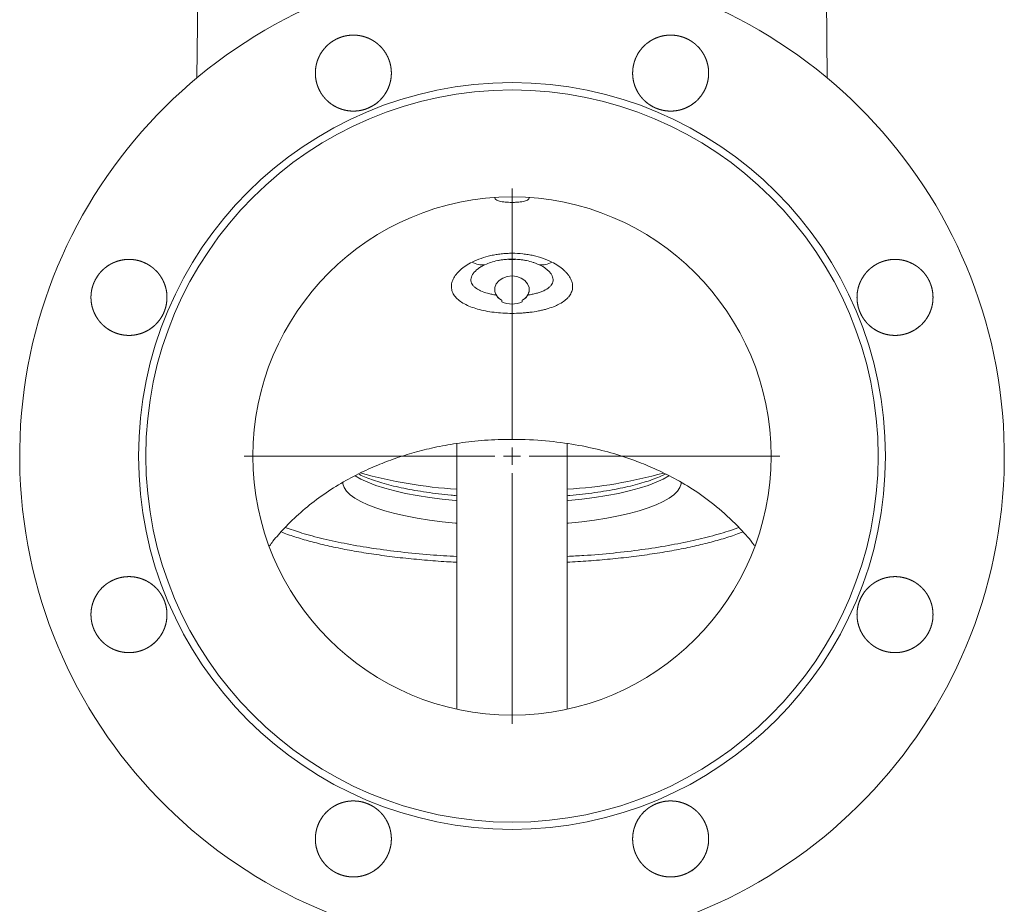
# Model space of a CAD drawing. Header units: millimetres. Extents: x 68 to 359, y -273 to 657.
# Tile 10 of 13: x 71 to 356, y 146 to 403. Entities that reach past the tile are written whole.
import ezdxf

# ---------------------------------------------------------------- set-up
doc = ezdxf.new("R2010")
doc.units = ezdxf.units.MM

# ---------------------------------------------------------------- blocks, each defined once
blk = doc.blocks.new('SW_CENTERMARKSYMBOL_0')
at = {"color": 0, "linetype": 'Continuous', "lineweight": 0}
for p, q in [((0, 5), (0, 77.5)), ((-5, 0), (-77.5, 0)), ((0, 0), (-2.5, 0)), ((0, 0), (0, 2.5)), ((0, 0), (0, -2.5)), ((0, 0), (2.5, 0)), ((5, 0), (77.5, 0)), ((0, -5), (0, -77.5))]:
    blk.add_line(p, q, dxfattribs=at)

msp = doc.modelspace()

# ---------------------------------------------------------------- linework, layer by layer
at = {"color": 7, "linetype": 'Continuous', "lineweight": 15}
for p, q in [((122.5, 425.19), (122.15, 385.77)), ((304.53, 385.77), (304.18, 425.19)), ((212.4, 333.2), (214.28, 333.2)), ((197.34, 279.92), (197.34, 203)), ((229.34, 203), (229.34, 279.87))]:
    msp.add_line(p, q, dxfattribs=at)
at = {"color": 7, "linetype": 'Continuous', "lineweight": 15, "flags": 128}
for points in [[(217.91, 322.87), (218.29, 323.94), (218.28, 325.06), (217.87, 326.13), (217.1, 327.06), (216.03, 327.79), (214.74, 328.25), (213.34, 328.4), (211.94, 328.25), (210.65, 327.79), (209.58, 327.06), (208.8, 326.13), (208.4, 325.06), (208.38, 323.94), (208.77, 322.87)], [(197.34, 256.79), (197.01, 256.82), (193.16, 257.22), (189.44, 257.71), (185.9, 258.27), (182.56, 258.91), (179.43, 259.62), (176.56, 260.4), (173.94, 261.24), (171.61, 262.13), (169.59, 263.07), (167.87, 264.05), (166.49, 265.06), (165.44, 266.11), (164.74, 267.17), (164.38, 268.24), (164.34, 268.78)], [(262.34, 268.78), (262.29, 268.24), (261.94, 267.17), (261.24, 266.11), (260.19, 265.06), (258.81, 264.05), (257.09, 263.07), (255.06, 262.13), (252.73, 261.24), (250.12, 260.4), (247.24, 259.62), (244.12, 258.91), (240.78, 258.27), (237.24, 257.71), (233.52, 257.22), (229.66, 256.82), (229.34, 256.79)]]:
    msp.add_lwpolyline(points, dxfattribs=at)
at = {"color": 8, "linetype": 'Continuous', "lineweight": 15, "flags": 128}
for points in [[(197.34, 263.32), (197.01, 263.35), (193.16, 263.75), (189.44, 264.24), (185.9, 264.8), (182.56, 265.44), (179.43, 266.15), (176.56, 266.93), (173.94, 267.77), (171.61, 268.66), (169.59, 269.6), (167.91, 270.56)], [(258.78, 270.56), (257.09, 269.6), (255.06, 268.66), (252.73, 267.77), (250.12, 266.93), (247.24, 266.15), (244.12, 265.44), (240.78, 264.8), (237.24, 264.24), (233.52, 263.75), (229.66, 263.35), (229.34, 263.32)]]:
    msp.add_lwpolyline(points, dxfattribs=at)
at = {"color": 7, "linetype": 'Continuous', "lineweight": 15}
for radius in [108.1, 106, 75]:
    msp.add_circle((213.34, 276.27), radius, dxfattribs=at)
for centre, radius, start, end in [((213.34, 276.27), 142.5, 96.7918, 83.2082), ((204.81, 337.58), 5.96, 239.8823, 276.5045), ((213.34, 314.1), 19.13, 87.1833, 92.8167), ((221.87, 337.58), 5.96, 263.4969, 300.1193), ((212.07, 324.71), 3.74, 182.3461, 243.9419), ((214.6, 324.71), 3.74, 296.0581, 357.6539), ((213.34, 326.93), 6.67, 243.9031, 296.0969), ((205.23, 399.13), 132.68, 254.3403, 266.5904), ((221.79, 397.13), 130.67, 273.313, 285.7354)]:
    msp.add_arc(centre, radius, start, end, dxfattribs=at)
for points, knots in [([(175.71, 379.88), (174.68, 378.85), (174.13, 378.4), (173.24, 377.8), (172.93, 377.61), (172.29, 377.27), (171.96, 377.12), (170.96, 376.7), (170.28, 376.49), (169.22, 376.28), (168.86, 376.23), (168.14, 376.16), (167.78, 376.14), (166.7, 376.14), (165.99, 376.21), (164.92, 376.42), (164.57, 376.51), (163.88, 376.72), (163.21, 376.96), (162.56, 377.27), (161.92, 377.6), (161.61, 377.79), (160.71, 378.39), (160.15, 378.85), (159.39, 379.61), (159.15, 379.88), (158.69, 380.44), (158.47, 380.73), (157.87, 381.62), (157.53, 382.25), (157.12, 383.25), (157, 383.6), (156.79, 384.29), (156.7, 384.64), (156.49, 385.69), (156.42, 386.4), (156.42, 387.86), (156.49, 388.57), (156.7, 389.63), (156.78, 389.98), (156.99, 390.67), (157.11, 391.01), (157.53, 392.01), (157.86, 392.64), (158.66, 393.84), (159.13, 394.4), (160.14, 395.42), (160.69, 395.88), (161.59, 396.48), (161.91, 396.67), (162.54, 397.01), (163.19, 397.31), (163.87, 397.56), (164.55, 397.77), (164.91, 397.86), (165.97, 398.07), (166.69, 398.14), (167.76, 398.14), (168.12, 398.12), (168.84, 398.05), (169.2, 398), (170.26, 397.79), (170.95, 397.58), (171.95, 397.17), (172.27, 397.02), (172.91, 396.68), (173.22, 396.49), (174.12, 395.89), (174.67, 395.44), (175.44, 394.67), (175.69, 394.4), (176.14, 393.85), (176.57, 393.27), (176.94, 392.66), (177.28, 392.02), (177.44, 391.69), (177.85, 390.69), (178.06, 390.01), (178.34, 388.6), (178.42, 387.87), (178.42, 386.44), (178.35, 385.72), (178.14, 384.66), (178.05, 384.31), (177.84, 383.62), (177.72, 383.28), (177.31, 382.28), (176.97, 381.65), (176.17, 380.44), (175.71, 379.88), (174.68, 378.85)], [-0.03125, -0.03125, 0, 0, 0.03125, 0.03125, 0.046875, 0.046875, 0.0625, 0.0625, 0.09375, 0.09375, 0.109375, 0.109375, 0.125, 0.125, 0.15625, 0.15625, 0.171875, 0.171875, 0.1875, 0.203125, 0.203125, 0.21875, 0.21875, 0.25, 0.25, 0.265625, 0.265625, 0.28125, 0.28125, 0.3125, 0.3125, 0.328125, 0.328125, 0.34375, 0.34375, 0.375, 0.375, 0.40625, 0.40625, 0.421875, 0.421875, 0.4375, 0.4375, 0.46875, 0.46875, 0.5, 0.5, 0.53125, 0.53125, 0.546875, 0.546875, 0.5625, 0.578125, 0.578125, 0.59375, 0.59375, 0.625, 0.625, 0.640625, 0.640625, 0.65625, 0.65625, 0.6875, 0.6875, 0.703125, 0.703125, 0.71875, 0.71875, 0.75, 0.75, 0.765625, 0.765625, 0.78125, 0.796875, 0.796875, 0.8125, 0.8125, 0.84375, 0.84375, 0.875, 0.875, 0.90625, 0.90625, 0.921875, 0.921875, 0.9375, 0.9375, 0.96875, 0.96875, 1, 1, 1.03125, 1.03125]), ([(267.56, 379.88), (266.53, 378.85), (265.97, 378.4), (265.08, 377.8), (264.77, 377.61), (264.14, 377.27), (263.81, 377.12), (262.81, 376.7), (262.12, 376.49), (261.07, 376.28), (260.71, 376.23), (259.98, 376.16), (259.62, 376.14), (258.55, 376.14), (257.83, 376.21), (256.77, 376.42), (256.42, 376.51), (255.73, 376.72), (255.05, 376.96), (254.4, 377.26), (253.77, 377.6), (253.46, 377.79), (252.55, 378.39), (252, 378.85), (251.24, 379.61), (250.99, 379.87), (250.53, 380.43), (250.32, 380.73), (249.72, 381.62), (249.38, 382.25), (248.96, 383.25), (248.84, 383.6), (248.63, 384.29), (248.54, 384.64), (248.33, 385.69), (248.26, 386.4), (248.26, 387.86), (248.33, 388.57), (248.54, 389.63), (248.63, 389.97), (248.83, 390.67), (248.96, 391.01), (249.37, 392.01), (249.71, 392.64), (250.5, 393.84), (250.97, 394.4), (251.98, 395.42), (252.54, 395.88), (253.44, 396.48), (253.75, 396.67), (254.38, 397.01), (255.03, 397.31), (255.71, 397.56), (256.39, 397.77), (256.75, 397.86), (257.81, 398.07), (258.53, 398.14), (259.6, 398.14), (259.96, 398.12), (260.68, 398.05), (261.04, 398), (262.1, 397.79), (262.79, 397.58), (263.79, 397.17), (264.12, 397.02), (264.75, 396.68), (265.06, 396.49), (265.96, 395.9), (266.51, 395.44), (267.28, 394.67), (267.53, 394.41), (267.98, 393.85), (268.41, 393.27), (268.78, 392.66), (269.12, 392.02), (269.28, 391.69), (269.7, 390.69), (269.9, 390.01), (270.19, 388.6), (270.26, 387.87), (270.26, 386.44), (270.19, 385.72), (269.98, 384.66), (269.9, 384.31), (269.69, 383.62), (269.57, 383.28), (269.16, 382.28), (268.82, 381.65), (268.01, 380.44), (267.56, 379.88), (266.53, 378.85)], [-0.03125, -0.03125, 0, 0, 0.03125, 0.03125, 0.046875, 0.046875, 0.0625, 0.0625, 0.09375, 0.09375, 0.109375, 0.109375, 0.125, 0.125, 0.15625, 0.15625, 0.171875, 0.171875, 0.1875, 0.203125, 0.203125, 0.21875, 0.21875, 0.25, 0.25, 0.265625, 0.265625, 0.28125, 0.28125, 0.3125, 0.3125, 0.328125, 0.328125, 0.34375, 0.34375, 0.375, 0.375, 0.40625, 0.40625, 0.421875, 0.421875, 0.4375, 0.4375, 0.46875, 0.46875, 0.5, 0.5, 0.53125, 0.53125, 0.546875, 0.546875, 0.5625, 0.578125, 0.578125, 0.59375, 0.59375, 0.625, 0.625, 0.640625, 0.640625, 0.65625, 0.65625, 0.6875, 0.6875, 0.703125, 0.703125, 0.71875, 0.71875, 0.75, 0.75, 0.765625, 0.765625, 0.78125, 0.796875, 0.796875, 0.8125, 0.8125, 0.84375, 0.84375, 0.875, 0.875, 0.90625, 0.90625, 0.921875, 0.921875, 0.9375, 0.9375, 0.96875, 0.96875, 1, 1, 1.03125, 1.03125]), ([(208.34, 351.11), (208.34, 350.99), (208.37, 350.89), (208.46, 350.73), (208.5, 350.68), (208.59, 350.59), (208.64, 350.54), (208.82, 350.41), (208.97, 350.33), (209.32, 350.18), (209.53, 350.11), (209.99, 349.99), (210.24, 349.94), (210.78, 349.86), (211.08, 349.82), (211.69, 349.76), (212.01, 349.74), (212.67, 349.71), (213, 349.71), (213.5, 349.71), (213.67, 349.71), (214, 349.72), (214.17, 349.72), (214.66, 349.74), (214.98, 349.76), (215.59, 349.82), (215.89, 349.86), (216.43, 349.94), (216.68, 349.99), (217.15, 350.11), (217.35, 350.18), (217.71, 350.32), (217.86, 350.41), (218.1, 350.58), (218.19, 350.68), (218.31, 350.88), (218.34, 350.99), (218.34, 351.11)], [0, 0, 0, 0, 0.0625, 0.0625, 0.09375, 0.09375, 0.125, 0.125, 0.1875, 0.1875, 0.25, 0.25, 0.3125, 0.3125, 0.375, 0.375, 0.4375, 0.4375, 0.5, 0.5, 0.53125, 0.53125, 0.5625, 0.5625, 0.625, 0.625, 0.6875, 0.6875, 0.75, 0.75, 0.8125, 0.8125, 0.875, 0.875, 0.9375, 0.9375, 1, 1, 1, 1]), ([(201.82, 332.43), (202.62, 332.83), (203.48, 333.19), (205.28, 333.82), (206.23, 334.09), (207.7, 334.42), (208.2, 334.52), (209.22, 334.68), (209.73, 334.75), (210.76, 334.86), (211.27, 334.9), (212.32, 334.96), (212.84, 334.97), (214.42, 334.97), (215.46, 334.91), (216.99, 334.75), (217.5, 334.68), (218.51, 334.51), (219.01, 334.41), (220.49, 334.08), (221.43, 333.81), (223.21, 333.19), (224.06, 332.83), (224.86, 332.43)], [0, 0, 0, 0, 0.125, 0.125, 0.25, 0.25, 0.3125, 0.3125, 0.375, 0.375, 0.4375, 0.4375, 0.5, 0.5, 0.625, 0.625, 0.6875, 0.6875, 0.75, 0.75, 0.875, 0.875, 1, 1, 1, 1]), ([(110.76, 314.93), (109.73, 313.9), (109.18, 313.45), (108.28, 312.85), (107.98, 312.67), (107.34, 312.32), (107.01, 312.17), (106.01, 311.76), (105.32, 311.55), (104.27, 311.34), (103.91, 311.28), (103.19, 311.21), (102.83, 311.2), (101.75, 311.2), (101.04, 311.27), (99.97, 311.48), (99.62, 311.57), (98.93, 311.78), (98.26, 312.02), (97.61, 312.32), (96.97, 312.66), (96.66, 312.85), (95.76, 313.45), (95.2, 313.91), (94.44, 314.67), (94.2, 314.94), (93.74, 315.5), (93.53, 315.79), (92.93, 316.69), (92.59, 317.32), (92.17, 318.32), (92.05, 318.66), (91.84, 319.35), (91.75, 319.7), (91.54, 320.75), (91.47, 321.47), (91.47, 322.92), (91.54, 323.64), (91.75, 324.69), (91.84, 325.04), (92.05, 325.73), (92.17, 326.07), (92.59, 327.07), (92.93, 327.71), (93.72, 328.9), (94.19, 329.47), (95.2, 330.48), (95.76, 330.94), (96.66, 331.54), (96.97, 331.73), (97.61, 332.07), (98.26, 332.37), (98.93, 332.62), (99.62, 332.83), (99.97, 332.91), (101.04, 333.13), (101.75, 333.2), (102.83, 333.2), (103.19, 333.18), (103.91, 333.11), (104.27, 333.06), (105.32, 332.85), (106.01, 332.64), (107.01, 332.23), (107.34, 332.07), (107.97, 331.73), (108.28, 331.54), (109.18, 330.95), (109.73, 330.49), (110.5, 329.72), (110.75, 329.46), (111.2, 328.9), (111.63, 328.32), (112, 327.71), (112.34, 327.07), (112.5, 326.74), (112.91, 325.74), (113.12, 325.06), (113.4, 323.65), (113.47, 322.92), (113.47, 321.48), (113.4, 320.77), (113.19, 319.71), (113.11, 319.35), (112.9, 318.66), (112.78, 318.33), (112.37, 317.33), (112.03, 316.7), (111.22, 315.49), (110.76, 314.93), (109.73, 313.9)], [-0.03125, -0.03125, 0, 0, 0.03125, 0.03125, 0.046875, 0.046875, 0.0625, 0.0625, 0.09375, 0.09375, 0.109375, 0.109375, 0.125, 0.125, 0.15625, 0.15625, 0.171875, 0.171875, 0.1875, 0.203125, 0.203125, 0.21875, 0.21875, 0.25, 0.25, 0.265625, 0.265625, 0.28125, 0.28125, 0.3125, 0.3125, 0.328125, 0.328125, 0.34375, 0.34375, 0.375, 0.375, 0.40625, 0.40625, 0.421875, 0.421875, 0.4375, 0.4375, 0.46875, 0.46875, 0.5, 0.5, 0.53125, 0.53125, 0.546875, 0.546875, 0.5625, 0.578125, 0.578125, 0.59375, 0.59375, 0.625, 0.625, 0.640625, 0.640625, 0.65625, 0.65625, 0.6875, 0.6875, 0.703125, 0.703125, 0.71875, 0.71875, 0.75, 0.75, 0.765625, 0.765625, 0.78125, 0.796875, 0.796875, 0.8125, 0.8125, 0.84375, 0.84375, 0.875, 0.875, 0.90625, 0.90625, 0.921875, 0.921875, 0.9375, 0.9375, 0.96875, 0.96875, 1, 1, 1.03125, 1.03125]), ([(224.86, 332.43), (225.53, 332.09), (226.15, 331.73), (227.29, 330.97), (227.81, 330.57), (228.51, 329.94), (228.73, 329.72), (229.14, 329.29), (229.33, 329.07), (229.85, 328.42), (230.13, 327.97), (230.46, 327.3), (230.55, 327.07), (230.7, 326.62), (230.76, 326.39), (230.89, 325.72), (230.91, 325.28), (230.83, 324.63), (230.79, 324.41), (230.67, 323.99), (230.59, 323.78), (230.32, 323.16), (230.06, 322.77), (229.59, 322.19), (229.41, 322.01), (229.03, 321.64), (228.83, 321.47), (228.17, 320.95), (227.68, 320.63), (226.85, 320.18), (226.56, 320.03), (225.96, 319.76), (225.65, 319.62), (224.68, 319.24), (223.99, 319.02), (222.9, 318.71), (222.52, 318.61), (221.75, 318.43), (221.36, 318.35), (220.17, 318.11), (219.36, 317.99), (218.1, 317.83), (217.67, 317.79), (216.81, 317.71), (216.37, 317.67), (215.07, 317.6), (214.2, 317.57), (212.45, 317.57), (211.58, 317.6), (209.82, 317.7), (208.97, 317.78), (207.3, 317.99), (206.49, 318.12), (204.9, 318.43), (204.13, 318.61), (202.67, 319.02), (201.99, 319.25), (200.71, 319.75), (200.1, 320.03), (199, 320.63), (198.5, 320.95), (197.63, 321.63), (197.26, 321.99), (196.78, 322.56), (196.64, 322.76), (196.38, 323.16), (196.27, 323.36), (195.99, 323.97), (195.88, 324.39), (195.77, 325.26), (195.79, 325.71), (195.95, 326.6), (196.1, 327.05), (196.54, 327.95), (196.82, 328.41), (197.51, 329.29), (197.92, 329.72), (198.85, 330.55), (199.38, 330.96), (200.52, 331.73), (201.15, 332.09), (201.82, 332.43)], [0, 0, 0, 0, 0.03125, 0.03125, 0.0625, 0.0625, 0.078125, 0.078125, 0.09375, 0.09375, 0.125, 0.125, 0.140625, 0.140625, 0.15625, 0.15625, 0.1875, 0.1875, 0.203125, 0.203125, 0.21875, 0.21875, 0.25, 0.25, 0.265625, 0.265625, 0.28125, 0.28125, 0.3125, 0.3125, 0.328125, 0.328125, 0.34375, 0.34375, 0.375, 0.375, 0.390625, 0.390625, 0.40625, 0.40625, 0.4375, 0.4375, 0.453125, 0.453125, 0.46875, 0.46875, 0.5, 0.5, 0.53125, 0.53125, 0.5625, 0.5625, 0.59375, 0.59375, 0.625, 0.625, 0.65625, 0.65625, 0.6875, 0.6875, 0.71875, 0.71875, 0.75, 0.75, 0.765625, 0.765625, 0.78125, 0.78125, 0.8125, 0.8125, 0.84375, 0.84375, 0.875, 0.875, 0.90625, 0.90625, 0.9375, 0.9375, 0.96875, 0.96875, 1, 1, 1, 1]), ([(205.49, 331.66), (205.12, 331.49), (204.77, 331.3), (204.11, 330.92), (203.8, 330.71), (202.94, 330.07), (202.48, 329.62), (201.96, 328.91), (201.82, 328.67), (201.6, 328.2), (201.52, 327.96), (201.44, 327.49), (201.43, 327.25), (201.49, 326.79), (201.55, 326.57), (201.74, 326.13), (201.86, 325.92), (202.18, 325.51), (202.37, 325.32), (202.8, 324.95), (203.04, 324.77), (203.57, 324.44), (203.87, 324.29), (204.82, 323.84), (205.52, 323.6), (206.67, 323.28), (207.07, 323.18), (207.91, 323.01), (208.33, 322.94), (208.77, 322.87)], [0, 0, 0, 0, 0.0625, 0.0625, 0.125, 0.125, 0.25, 0.25, 0.3125, 0.3125, 0.375, 0.375, 0.4375, 0.4375, 0.5, 0.5, 0.5625, 0.5625, 0.625, 0.625, 0.6875, 0.6875, 0.75, 0.75, 0.875, 0.875, 0.9375, 0.9375, 1, 1, 1, 1]), ([(221.19, 331.66), (220.91, 331.79), (220.62, 331.91), (220.03, 332.14), (219.73, 332.25), (218.8, 332.55), (218.16, 332.72), (217.16, 332.92), (216.82, 332.98), (216.13, 333.09), (215.79, 333.13), (214.75, 333.23), (214.06, 333.27), (213, 333.27), (212.64, 333.26), (211.94, 333.23), (211.59, 333.2), (210.9, 333.13), (210.55, 333.09), (209.87, 332.98), (209.53, 332.92), (208.53, 332.72), (207.88, 332.55), (206.64, 332.15), (206.04, 331.92), (205.49, 331.66)], [0, 0, 0, 0, 0.0625, 0.0625, 0.125, 0.125, 0.25, 0.25, 0.3125, 0.3125, 0.375, 0.375, 0.5, 0.5, 0.5625, 0.5625, 0.625, 0.625, 0.6875, 0.6875, 0.75, 0.75, 0.875, 0.875, 1, 1, 1, 1]), ([(217.91, 322.87), (218.34, 322.94), (218.77, 323.01), (219.6, 323.18), (220, 323.28), (220.78, 323.49), (221.15, 323.61), (221.85, 323.86), (222.19, 324), (223.14, 324.44), (223.67, 324.77), (224.32, 325.33), (224.51, 325.53), (224.82, 325.93), (224.95, 326.14), (225.13, 326.58), (225.19, 326.81), (225.24, 327.27), (225.23, 327.5), (225.15, 327.97), (225.07, 328.21), (224.85, 328.69), (224.71, 328.93), (224.37, 329.39), (224.16, 329.62), (223.7, 330.07), (223.44, 330.3), (222.59, 330.93), (221.93, 331.31), (221.19, 331.66)], [0, 0, 0, 0, 0.0625, 0.0625, 0.125, 0.125, 0.1875, 0.1875, 0.25, 0.25, 0.375, 0.375, 0.4375, 0.4375, 0.5, 0.5, 0.5625, 0.5625, 0.625, 0.625, 0.6875, 0.6875, 0.75, 0.75, 0.8125, 0.8125, 0.875, 0.875, 1, 1, 1, 1]), ([(332.5, 314.93), (331.47, 313.91), (330.91, 313.45), (330.02, 312.85), (329.71, 312.67), (329.08, 312.33), (328.75, 312.17), (327.75, 311.76), (327.06, 311.55), (326, 311.34), (325.65, 311.29), (324.92, 311.21), (324.56, 311.2), (323.49, 311.2), (322.77, 311.27), (321.71, 311.48), (321.36, 311.57), (320.67, 311.77), (319.99, 312.02), (319.34, 312.32), (318.71, 312.66), (318.4, 312.85), (317.49, 313.45), (316.94, 313.91), (316.18, 314.67), (315.94, 314.93), (315.48, 315.49), (315.26, 315.78), (314.66, 316.68), (314.32, 317.31), (313.91, 318.31), (313.78, 318.66), (313.57, 319.35), (313.49, 319.7), (313.28, 320.75), (313.2, 321.46), (313.2, 322.92), (313.28, 323.63), (313.48, 324.69), (313.57, 325.04), (313.78, 325.73), (313.9, 326.07), (314.32, 327.07), (314.65, 327.7), (315.45, 328.9), (315.92, 329.46), (316.93, 330.48), (317.48, 330.93), (318.38, 331.54), (318.7, 331.73), (319.33, 332.07), (319.98, 332.37), (320.66, 332.61), (321.34, 332.82), (321.7, 332.91), (322.76, 333.13), (323.47, 333.2), (324.55, 333.2), (324.91, 333.18), (325.63, 333.11), (325.99, 333.06), (327.05, 332.85), (327.73, 332.64), (328.73, 332.23), (329.06, 332.07), (329.7, 331.73), (330.01, 331.55), (330.9, 330.95), (331.46, 330.5), (332.23, 329.73), (332.47, 329.46), (332.93, 328.9), (333.36, 328.33), (333.73, 327.71), (334.07, 327.08), (334.23, 326.75), (334.64, 325.75), (334.85, 325.06), (335.13, 323.65), (335.2, 322.92), (335.2, 321.49), (335.14, 320.77), (334.93, 319.71), (334.84, 319.36), (334.63, 318.67), (334.51, 318.33), (334.1, 317.34), (333.76, 316.7), (332.95, 315.49), (332.5, 314.93), (331.47, 313.91)], [-0.03125, -0.03125, 0, 0, 0.03125, 0.03125, 0.046875, 0.046875, 0.0625, 0.0625, 0.09375, 0.09375, 0.109375, 0.109375, 0.125, 0.125, 0.15625, 0.15625, 0.171875, 0.171875, 0.1875, 0.203125, 0.203125, 0.21875, 0.21875, 0.25, 0.25, 0.265625, 0.265625, 0.28125, 0.28125, 0.3125, 0.3125, 0.328125, 0.328125, 0.34375, 0.34375, 0.375, 0.375, 0.40625, 0.40625, 0.421875, 0.421875, 0.4375, 0.4375, 0.46875, 0.46875, 0.5, 0.5, 0.53125, 0.53125, 0.546875, 0.546875, 0.5625, 0.578125, 0.578125, 0.59375, 0.59375, 0.625, 0.625, 0.640625, 0.640625, 0.65625, 0.65625, 0.6875, 0.6875, 0.703125, 0.703125, 0.71875, 0.71875, 0.75, 0.75, 0.765625, 0.765625, 0.78125, 0.796875, 0.796875, 0.8125, 0.8125, 0.84375, 0.84375, 0.875, 0.875, 0.90625, 0.90625, 0.921875, 0.921875, 0.9375, 0.9375, 0.96875, 0.96875, 1, 1, 1.03125, 1.03125]), ([(210.43, 321.35), (210.25, 321.44), (210.08, 321.54), (209.76, 321.76), (209.6, 321.88), (209.18, 322.26), (208.95, 322.55), (208.77, 322.87)], [0, 0, 0, 0, 0.25, 0.25, 0.5, 0.5, 1, 1, 1, 1]), ([(217.91, 322.87), (217.73, 322.55), (217.5, 322.26), (217.07, 321.88), (216.92, 321.76), (216.6, 321.54), (216.43, 321.44), (216.25, 321.35)], [0, 0, 0, 0, 0.5, 0.5, 0.75, 0.75, 1, 1, 1, 1]), ([(143.17, 250.27), (143.49, 250.71), (144.79, 252.47), (147.74, 255.75), (152.12, 260.02), (157.39, 264.23), (163, 267.96), (168.72, 271.1), (174.23, 273.61), (179.61, 275.66), (185.06, 277.36), (190.96, 278.82), (197.44, 280.01), (204.64, 280.85), (212.91, 281.22), (221.7, 280.91), (230.45, 279.86), (238.27, 278.27), (244.72, 276.45), (250.32, 274.46), (255.57, 272.25), (261.3, 269.35), (267.36, 265.63), (273.59, 260.94), (278.98, 255.76), (282.32, 252.03), (283.5, 250.36), (283.53, 250.33)], [0, 0, 0, 0, 0.010804, 0.043187, 0.086325, 0.129465, 0.172643, 0.214623, 0.252665, 0.286619, 0.322307, 0.359207, 0.399787, 0.444575, 0.493508, 0.5531, 0.607353, 0.656695, 0.701415, 0.732321, 0.768057, 0.808572, 0.853805, 0.903686, 0.958136, 0.999057, 1, 1, 1, 1]), ([(197.34, 264.79), (196.8, 264.84), (195.01, 264.98), (192.07, 265.31), (188.55, 265.78), (185.19, 266.32), (182.02, 266.92), (179.05, 267.58), (176.31, 268.29), (173.82, 269.05), (171.6, 269.84), (169.94, 270.53), (169.14, 270.95), (168.87, 271.08)], [0, 0, 0, 0, 0.043154, 0.144919, 0.246582, 0.348111, 0.449464, 0.550588, 0.651412, 0.751842, 0.851755, 0.95099, 1, 1, 1, 1]), ([(257.75, 271.05), (257.34, 270.85), (256.36, 270.36), (254.5, 269.62), (252.23, 268.84), (249.7, 268.1), (246.92, 267.41), (243.91, 266.77), (240.7, 266.18), (237.32, 265.66), (233.76, 265.22), (231.09, 264.93), (229.58, 264.81), (229.34, 264.79)], [0, 0, 0, 0, 0.073777, 0.172118, 0.271423, 0.371489, 0.47214, 0.573235, 0.674665, 0.77635, 0.878228, 0.980251, 1, 1, 1, 1]), ([(197.34, 247.19), (194.76, 247.34), (189.25, 247.66), (181.15, 248.46), (173.09, 249.5), (165.55, 250.79), (158.63, 252.28), (152.57, 253.88), (149.26, 255.05), (147.71, 255.6)], [0, 0, 0, 0, 0.130045, 0.278431, 0.426346, 0.574234, 0.722594, 0.870482, 1, 1, 1, 1]), ([(278.96, 255.61), (278.63, 255.48), (276.68, 254.69), (272.3, 253.39), (265.85, 251.76), (258.66, 250.34), (250.94, 249.12), (242.72, 248.16), (235.48, 247.51), (230.93, 247.29), (229.34, 247.21)], [0, 0, 0, 0, 0.029977, 0.178639, 0.326854, 0.475545, 0.62376, 0.771696, 0.920104, 1, 1, 1, 1]), ([(110.76, 223.08), (109.73, 222.06), (109.18, 221.6), (108.28, 221.01), (107.98, 220.82), (107.34, 220.48), (107.01, 220.32), (106.01, 219.91), (105.32, 219.7), (104.27, 219.49), (103.91, 219.44), (103.19, 219.37), (102.83, 219.35), (101.75, 219.35), (101.04, 219.42), (99.97, 219.63), (99.62, 219.72), (98.93, 219.93), (98.26, 220.17), (97.61, 220.48), (96.97, 220.82), (96.66, 221.01), (95.76, 221.61), (95.2, 222.07), (94.44, 222.83), (94.2, 223.09), (93.74, 223.65), (93.52, 223.95), (92.93, 224.84), (92.59, 225.48), (92.17, 226.47), (92.05, 226.82), (91.84, 227.51), (91.75, 227.86), (91.54, 228.91), (91.47, 229.63), (91.47, 231.08), (91.54, 231.8), (91.75, 232.85), (91.84, 233.2), (92.05, 233.89), (92.17, 234.23), (92.59, 235.23), (92.93, 235.86), (93.72, 237.06), (94.19, 237.63), (95.2, 238.64), (95.76, 239.1), (96.66, 239.7), (96.97, 239.88), (97.61, 240.22), (98.26, 240.53), (98.93, 240.77), (99.62, 240.98), (99.97, 241.07), (101.04, 241.28), (101.75, 241.35), (102.83, 241.35), (103.19, 241.34), (103.91, 241.27), (104.27, 241.21), (105.32, 241), (106.01, 240.79), (107.01, 240.38), (107.34, 240.23), (107.98, 239.88), (108.28, 239.7), (109.18, 239.1), (109.73, 238.65), (110.5, 237.88), (110.75, 237.61), (111.2, 237.05), (111.63, 236.48), (112, 235.86), (112.34, 235.23), (112.5, 234.9), (112.91, 233.9), (113.12, 233.21), (113.4, 231.8), (113.47, 231.07), (113.47, 229.64), (113.4, 228.92), (113.19, 227.86), (113.11, 227.51), (112.9, 226.82), (112.78, 226.48), (112.36, 225.49), (112.03, 224.85), (111.22, 223.64), (110.76, 223.08), (109.73, 222.06)], [-0.03125, -0.03125, 0, 0, 0.03125, 0.03125, 0.046875, 0.046875, 0.0625, 0.0625, 0.09375, 0.09375, 0.109375, 0.109375, 0.125, 0.125, 0.15625, 0.15625, 0.171875, 0.171875, 0.1875, 0.203125, 0.203125, 0.21875, 0.21875, 0.25, 0.25, 0.265625, 0.265625, 0.28125, 0.28125, 0.3125, 0.3125, 0.328125, 0.328125, 0.34375, 0.34375, 0.375, 0.375, 0.40625, 0.40625, 0.421875, 0.421875, 0.4375, 0.4375, 0.46875, 0.46875, 0.5, 0.5, 0.53125, 0.53125, 0.546875, 0.546875, 0.5625, 0.578125, 0.578125, 0.59375, 0.59375, 0.625, 0.625, 0.640625, 0.640625, 0.65625, 0.65625, 0.6875, 0.6875, 0.703125, 0.703125, 0.71875, 0.71875, 0.75, 0.75, 0.765625, 0.765625, 0.78125, 0.796875, 0.796875, 0.8125, 0.8125, 0.84375, 0.84375, 0.875, 0.875, 0.90625, 0.90625, 0.921875, 0.921875, 0.9375, 0.9375, 0.96875, 0.96875, 1, 1, 1.03125, 1.03125]), ([(332.5, 223.09), (331.47, 222.06), (330.91, 221.61), (330.02, 221.01), (329.71, 220.82), (329.07, 220.48), (328.74, 220.33), (327.74, 219.91), (327.06, 219.71), (326, 219.49), (325.64, 219.44), (324.92, 219.37), (324.56, 219.35), (323.48, 219.35), (322.77, 219.42), (321.71, 219.63), (321.35, 219.72), (320.66, 219.93), (319.99, 220.17), (319.34, 220.48), (318.71, 220.82), (318.39, 221.01), (317.49, 221.61), (316.94, 222.06), (316.18, 222.82), (315.93, 223.09), (315.47, 223.65), (315.26, 223.94), (314.66, 224.84), (314.32, 225.47), (313.91, 226.47), (313.78, 226.81), (313.57, 227.5), (313.49, 227.85), (313.28, 228.91), (313.2, 229.62), (313.2, 231.07), (313.28, 231.79), (313.48, 232.84), (313.57, 233.19), (313.78, 233.88), (313.9, 234.23), (314.32, 235.23), (314.65, 235.86), (315.45, 237.05), (315.92, 237.62), (316.93, 238.64), (317.49, 239.09), (318.39, 239.7), (318.7, 239.88), (319.33, 240.22), (319.98, 240.53), (320.66, 240.77), (321.35, 240.98), (321.7, 241.07), (322.76, 241.28), (323.48, 241.35), (324.55, 241.35), (324.91, 241.34), (325.63, 241.27), (325.99, 241.21), (327.05, 241), (327.74, 240.79), (328.74, 240.38), (329.06, 240.23), (329.7, 239.89), (330.01, 239.7), (330.91, 239.11), (331.46, 238.65), (332.23, 237.88), (332.47, 237.61), (332.93, 237.06), (333.36, 236.48), (333.73, 235.87), (334.07, 235.23), (334.23, 234.9), (334.64, 233.9), (334.85, 233.22), (335.13, 231.81), (335.2, 231.08), (335.2, 229.64), (335.14, 228.93), (334.93, 227.87), (334.84, 227.51), (334.63, 226.82), (334.51, 226.48), (334.1, 225.49), (333.76, 224.85), (332.95, 223.65), (332.5, 223.09), (331.47, 222.06)], [-0.03125, -0.03125, 0, 0, 0.03125, 0.03125, 0.046875, 0.046875, 0.0625, 0.0625, 0.09375, 0.09375, 0.109375, 0.109375, 0.125, 0.125, 0.15625, 0.15625, 0.171875, 0.171875, 0.1875, 0.203125, 0.203125, 0.21875, 0.21875, 0.25, 0.25, 0.265625, 0.265625, 0.28125, 0.28125, 0.3125, 0.3125, 0.328125, 0.328125, 0.34375, 0.34375, 0.375, 0.375, 0.40625, 0.40625, 0.421875, 0.421875, 0.4375, 0.4375, 0.46875, 0.46875, 0.5, 0.5, 0.53125, 0.53125, 0.546875, 0.546875, 0.5625, 0.578125, 0.578125, 0.59375, 0.59375, 0.625, 0.625, 0.640625, 0.640625, 0.65625, 0.65625, 0.6875, 0.6875, 0.703125, 0.703125, 0.71875, 0.71875, 0.75, 0.75, 0.765625, 0.765625, 0.78125, 0.796875, 0.796875, 0.8125, 0.8125, 0.84375, 0.84375, 0.875, 0.875, 0.90625, 0.90625, 0.921875, 0.921875, 0.9375, 0.9375, 0.96875, 0.96875, 1, 1, 1.03125, 1.03125]), ([(175.71, 158.14), (174.68, 157.12), (174.13, 156.66), (173.23, 156.06), (172.92, 155.88), (172.29, 155.54), (171.96, 155.38), (170.96, 154.97), (170.27, 154.76), (169.21, 154.55), (168.86, 154.5), (168.13, 154.43), (167.77, 154.41), (166.7, 154.41), (165.98, 154.48), (164.92, 154.69), (164.57, 154.78), (163.88, 154.99), (163.2, 155.23), (162.55, 155.54), (161.92, 155.88), (161.61, 156.06), (160.7, 156.67), (160.15, 157.12), (159.39, 157.88), (159.15, 158.15), (158.69, 158.71), (158.47, 159), (157.87, 159.9), (157.53, 160.53), (157.12, 161.53), (157, 161.87), (156.79, 162.56), (156.7, 162.91), (156.49, 163.97), (156.42, 164.68), (156.42, 166.13), (156.49, 166.85), (156.7, 167.9), (156.78, 168.25), (156.99, 168.94), (157.12, 169.28), (157.53, 170.28), (157.87, 170.92), (158.66, 172.11), (159.13, 172.68), (160.14, 173.69), (160.7, 174.15), (161.6, 174.75), (161.91, 174.94), (162.55, 175.28), (163.19, 175.59), (163.87, 175.83), (164.56, 176.04), (164.91, 176.13), (165.98, 176.34), (166.69, 176.41), (167.77, 176.41), (168.12, 176.39), (168.85, 176.32), (169.21, 176.27), (170.26, 176.06), (170.95, 175.85), (171.95, 175.44), (172.28, 175.28), (172.92, 174.94), (173.22, 174.76), (174.12, 174.16), (174.68, 173.71), (175.45, 172.94), (175.69, 172.67), (176.14, 172.11), (176.57, 171.54), (176.94, 170.92), (177.28, 170.29), (177.44, 169.96), (177.85, 168.96), (178.06, 168.27), (178.34, 166.86), (178.42, 166.13), (178.42, 164.7), (178.35, 163.99), (178.14, 162.92), (178.05, 162.57), (177.84, 161.88), (177.72, 161.54), (177.31, 160.55), (176.97, 159.91), (176.17, 158.7), (175.71, 158.14), (174.68, 157.12)], [-0.03125, -0.03125, 0, 0, 0.03125, 0.03125, 0.046875, 0.046875, 0.0625, 0.0625, 0.09375, 0.09375, 0.109375, 0.109375, 0.125, 0.125, 0.15625, 0.15625, 0.171875, 0.171875, 0.1875, 0.203125, 0.203125, 0.21875, 0.21875, 0.25, 0.25, 0.265625, 0.265625, 0.28125, 0.28125, 0.3125, 0.3125, 0.328125, 0.328125, 0.34375, 0.34375, 0.375, 0.375, 0.40625, 0.40625, 0.421875, 0.421875, 0.4375, 0.4375, 0.46875, 0.46875, 0.5, 0.5, 0.53125, 0.53125, 0.546875, 0.546875, 0.5625, 0.578125, 0.578125, 0.59375, 0.59375, 0.625, 0.625, 0.640625, 0.640625, 0.65625, 0.65625, 0.6875, 0.6875, 0.703125, 0.703125, 0.71875, 0.71875, 0.75, 0.75, 0.765625, 0.765625, 0.78125, 0.796875, 0.796875, 0.8125, 0.8125, 0.84375, 0.84375, 0.875, 0.875, 0.90625, 0.90625, 0.921875, 0.921875, 0.9375, 0.9375, 0.96875, 0.96875, 1, 1, 1.03125, 1.03125]), ([(267.55, 158.15), (266.53, 157.12), (265.97, 156.66), (265.08, 156.07), (264.77, 155.88), (264.13, 155.54), (263.8, 155.38), (262.8, 154.97), (262.12, 154.76), (261.06, 154.55), (260.7, 154.5), (259.98, 154.43), (259.62, 154.41), (258.54, 154.41), (257.83, 154.48), (256.76, 154.69), (256.41, 154.78), (255.72, 154.99), (255.05, 155.23), (254.4, 155.54), (253.76, 155.87), (253.45, 156.06), (252.55, 156.66), (251.99, 157.12), (251.23, 157.88), (250.99, 158.15), (250.53, 158.71), (250.31, 159), (249.72, 159.9), (249.38, 160.53), (248.96, 161.53), (248.84, 161.87), (248.63, 162.56), (248.54, 162.91), (248.33, 163.96), (248.26, 164.68), (248.26, 166.13), (248.33, 166.84), (248.54, 167.9), (248.63, 168.25), (248.84, 168.94), (248.96, 169.28), (249.37, 170.28), (249.71, 170.91), (250.51, 172.11), (250.97, 172.68), (251.99, 173.69), (252.54, 174.15), (253.44, 174.75), (253.75, 174.94), (254.39, 175.28), (255.04, 175.59), (255.71, 175.83), (256.4, 176.04), (256.75, 176.13), (257.82, 176.34), (258.53, 176.41), (259.61, 176.41), (259.97, 176.39), (260.69, 176.32), (261.05, 176.27), (262.11, 176.06), (262.79, 175.85), (263.79, 175.44), (264.12, 175.28), (264.76, 174.94), (265.07, 174.76), (265.96, 174.16), (266.52, 173.71), (267.29, 172.94), (267.53, 172.67), (267.99, 172.12), (268.41, 171.54), (268.78, 170.93), (269.13, 170.29), (269.28, 169.96), (269.7, 168.96), (269.91, 168.27), (270.19, 166.87), (270.26, 166.14), (270.26, 164.7), (270.19, 163.99), (269.98, 162.93), (269.89, 162.57), (269.69, 161.88), (269.57, 161.54), (269.16, 160.55), (268.82, 159.91), (268.01, 158.7), (267.55, 158.15), (266.53, 157.12)], [-0.03125, -0.03125, 0, 0, 0.03125, 0.03125, 0.046875, 0.046875, 0.0625, 0.0625, 0.09375, 0.09375, 0.109375, 0.109375, 0.125, 0.125, 0.15625, 0.15625, 0.171875, 0.171875, 0.1875, 0.203125, 0.203125, 0.21875, 0.21875, 0.25, 0.25, 0.265625, 0.265625, 0.28125, 0.28125, 0.3125, 0.3125, 0.328125, 0.328125, 0.34375, 0.34375, 0.375, 0.375, 0.40625, 0.40625, 0.421875, 0.421875, 0.4375, 0.4375, 0.46875, 0.46875, 0.5, 0.5, 0.53125, 0.53125, 0.546875, 0.546875, 0.5625, 0.578125, 0.578125, 0.59375, 0.59375, 0.625, 0.625, 0.640625, 0.640625, 0.65625, 0.65625, 0.6875, 0.6875, 0.703125, 0.703125, 0.71875, 0.71875, 0.75, 0.75, 0.765625, 0.765625, 0.78125, 0.796875, 0.796875, 0.8125, 0.8125, 0.84375, 0.84375, 0.875, 0.875, 0.90625, 0.90625, 0.921875, 0.921875, 0.9375, 0.9375, 0.96875, 0.96875, 1, 1, 1.03125, 1.03125])]:
    msp.add_open_spline(points, degree=3, knots=knots, dxfattribs=at)
for points in [[(210.4, 320.94), (210.44, 321.07), (210.45, 321.21), (210.43, 321.35)], [(216.25, 321.35), (216.23, 321.21), (216.23, 321.07), (216.27, 320.94)]]:
    msp.add_open_spline(points, degree=3, dxfattribs=at)
at = {"color": 8, "linetype": 'Continuous', "lineweight": 15}
for points, knots in [([(197.34, 245.53), (196.64, 245.57), (193.76, 245.7), (188.8, 246.07), (182.49, 246.65), (176.34, 247.39), (170.45, 248.26), (164.91, 249.24), (159.72, 250.33), (154.84, 251.55), (150.45, 252.87), (147.67, 253.8), (146.52, 254.29), (146.51, 254.29)], [0, 0, 0, 0, 0.034057, 0.13943, 0.245534, 0.353947, 0.463158, 0.568785, 0.675149, 0.783834, 0.89332, 0.999428, 1, 1, 1, 1]), ([(280.15, 254.31), (279.65, 254.11), (277.94, 253.42), (274.5, 252.32), (269.93, 251.05), (264.96, 249.89), (259.66, 248.84), (253.96, 247.9), (247.98, 247.09), (241.79, 246.42), (235.6, 245.88), (231.39, 245.64), (229.34, 245.52)], [0, 0, 0, 0, 0.044055, 0.152307, 0.261351, 0.366441, 0.472257, 0.580365, 0.689265, 0.794355, 0.900173, 1, 1, 1, 1])]:
    msp.add_open_spline(points, degree=3, knots=knots, dxfattribs=at)

# ---------------------------------------------------------------- block references
at = {"color": 7, "linetype": 'Continuous', "lineweight": 0}
msp.add_blockref('SW_CENTERMARKSYMBOL_0', (213.34, 276.27), dxfattribs=at)

doc.saveas('drawing.dxf')
